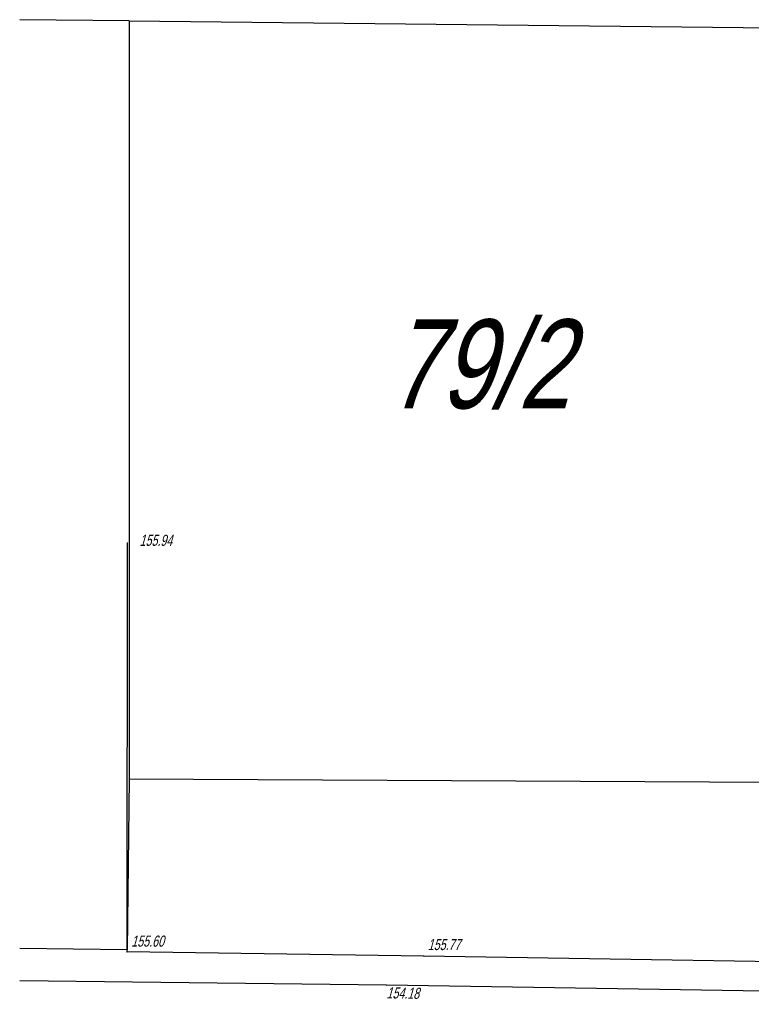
# Model space of a CAD drawing. Header units: metres. Extents: x 6582395 to 6583921, y 5752654 to 5753685.
# Tile 3 of 42: x 6583001 to 6583050, y 5752737 to 5752803. Entities that reach past the tile are written whole.
import ezdxf

# ---------------------------------------------------------------- set-up
doc = ezdxf.new("R2010")
doc.units = ezdxf.units.M
doc.header["$LTSCALE"] = 2
for name, color, linetype in [('211-Nr działki', 7, 'Continuous'), ('219-Linia granicy', 7, 'Continuous'), ('ogrodzenie trwałe (linia)', 7, 'Continuous'), ('przewód wodociągowy (linia)', 7, 'Continuous'), ('punkt o określonej wysokości (sieć wodociągowa)', 7, 'Continuous'), ('punkt o określonej wysokości (sieć wodociągowa)-Atr3', 7, 'Continuous'), ('punkt wysokościowy sztuczny', 7, 'Continuous'), ('punkt wysokościowy sztuczny-Atr2', 7, 'Continuous')]:
    doc.layers.add(name, color=color, linetype=linetype)
doc.styles.add('STIL4', font='txt')
doc.linetypes.add('902-500', pattern='A,95.25,0,[2,014 Plan fotowoltaika Florentynow Mariampol zal 1.shx,S=0.058796,R=0,X=0,Y=0],95.25', length=190.5)

# ---------------------------------------------------------------- blocks, each defined once
blk = doc.blocks.new('PW02')
at = {"linetype": 'Continuous'}
blk.add_hatch(color=256, dxfattribs=at).paths.add_polyline_path([(0.045, 0, -1), (-0.045, 0, -1)], flags=16)
blk = doc.blocks.new('PW01')
at = {"linetype": 'Continuous'}
blk.add_hatch(color=256, dxfattribs=at).paths.add_polyline_path([(0.045, 0, -1), (-0.045, 0, -1)], flags=16)

msp = doc.modelspace()

# ---------------------------------------------------------------- linework, layer by layer
at = {"layer": '219-Linia granicy', "color": 7, "linetype": 'Continuous'}
for p, q in [((6583008.35, 5752803.26), (6583000.954, 5752803.34)), ((6583008.35, 5752803.26), (6583065.35, 5752802.63)), ((6583008.35, 5752803.26), (6583008.35, 5752752.14)), ((6583008.35, 5752752.14), (6583008.2, 5752740.59)), ((6583008.35, 5752752.14), (6583065.47, 5752751.83)), ((6583008.2, 5752740.59), (6583000.954, 5752740.687))]:
    msp.add_line(p, q, dxfattribs=at)
at = {"layer": 'ogrodzenie trwałe (linia)', "color": 7, "linetype": '902-500'}
msp.add_lwpolyline([(6583064.54, 5752739.58), (6583028.23, 5752740.16), (6583008.2, 5752740.45), (6583008.22, 5752768.05)], dxfattribs=at)
at = {"layer": 'przewód wodociągowy (linia)', "color": 5, "linetype": 'Continuous'}
msp.add_lwpolyline([(6583120.86, 5752736.92), (6583120.22, 5752736.93), (6583112.07, 5752737.03), (6583090.12, 5752737.28), (6583069.61, 5752737.51), (6583025.7, 5752738.21), (6583000.954, 5752738.504)], dxfattribs=at)

# ---------------------------------------------------------------- block references
at = {"layer": 'punkt o określonej wysokości (sieć wodociągowa)', "xscale": 0.9999999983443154, "yscale": 0.9999999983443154}
msp.add_blockref('PW01', (6583025.7, 5752738.21), dxfattribs=at)
at = {"layer": 'punkt wysokościowy sztuczny', "xscale": 0.9999999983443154, "yscale": 0.9999999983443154}
for p in [(6583008.22, 5752768.05), (6583008.2, 5752740.45), (6583028.23, 5752740.16)]:
    msp.add_blockref('PW02', p, dxfattribs=at)

# ---------------------------------------------------------------- texts
at = {"layer": '211-Nr działki', "color": 7, "style": 'STIL4', "oblique": 15, "width": 0.7875}
msp.add_text('79/2', height=6, dxfattribs=at).set_placement((6583025.771, 5752777.122))
at = {"layer": 'punkt o określonej wysokości (sieć wodociągowa)-Atr3', "color": 5, "style": 'STIL4', "oblique": 15, "width": 0.72}
msp.add_text('154.18', height=0.75, rotation=-0.914, dxfattribs=at).set_placement((6583025.697, 5752737.321))
at = {"layer": 'punkt wysokościowy sztuczny-Atr2', "color": 7, "style": 'STIL4', "oblique": 15, "width": 0.72}
for s, p in [('155.94', (6583009.041, 5752767.847)), ('155.60', (6583008.481, 5752740.807)), ('155.77', (6583028.481, 5752740.577))]:
    msp.add_text(s, height=0.75, dxfattribs=at).set_placement(p)

doc.saveas('drawing.dxf')
